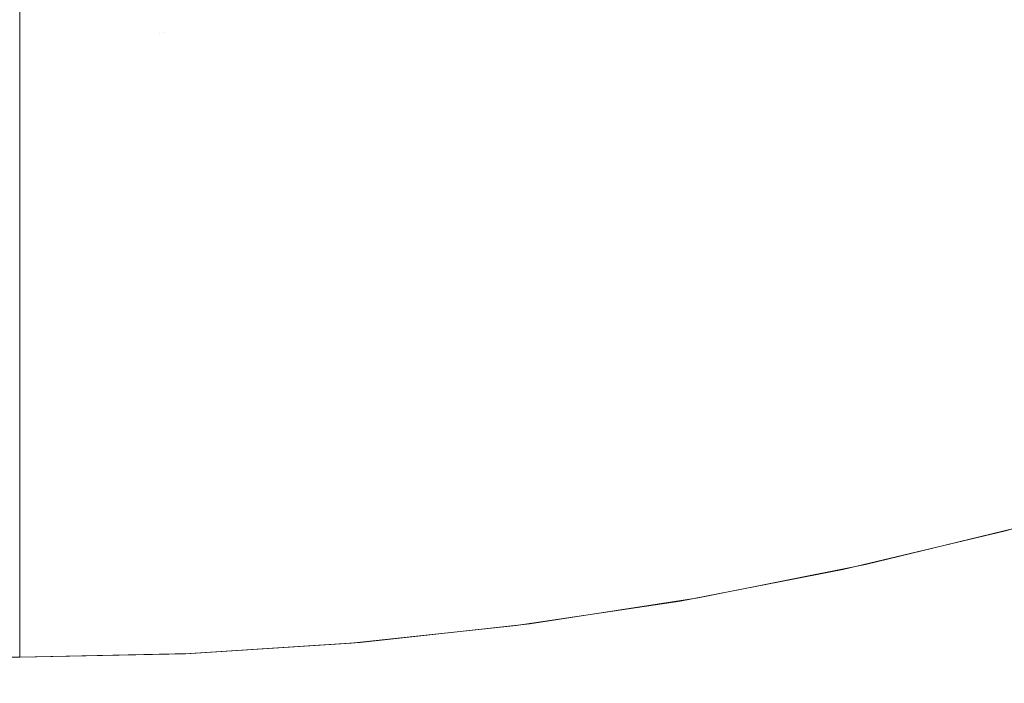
# Model space of a CAD drawing. Header units: centimetres. Extents: x -25.9 to 27.4, y 34.1 to 35.9.
# Tile 248 of 256: x 9.3465 to 9.4221, y 34.3381 to 34.3891. Entities that reach past the tile are written whole.
import ezdxf

# ---------------------------------------------------------------- set-up
doc = ezdxf.new("R2010")
doc.units = ezdxf.units.CM
doc.header["$LTSCALE"] = 2.54
doc.layers.add('Lucido design-1', color=7, linetype='Continuous')

# ---------------------------------------------------------------- blocks, each defined once
blk = doc.blocks.new('Gruppo-5-1')
at = {"color": 7, "linetype": 'Continuous', "lineweight": 9}
for points in [[(-25.75346, 35.840112, -9.381992), (-25.75346, 34.240112, -9.381992), (27.34654, 34.240112, -9.381992), (27.34654, 35.840112, -9.381992)], [(-25.75346, 35.840112, -33.348755), (-25.75346, 34.240112, -33.348755), (27.34654, 34.240112, -33.348755), (27.34654, 35.840112, -33.348755)]]:
    blk.add_3dface(points, dxfattribs=at)
for points, invisible_edges in [([(9.422579, 34.391818, -10.173501), (9.411973, 34.388815, -10.173501), (9.411034, 34.39242, -10.171767), (9.421488, 34.39538, -10.171767)], 15), ([(9.379472, 34.389967, -34.136647), (9.36853, 34.388769, -34.136647), (9.368219, 34.39232, -34.134617), (9.379007, 34.393501, -34.134617)], 15), ([(9.401938, 34.390228, -34.13853), (9.390985, 34.388049, -34.13853), (9.390352, 34.391642, -34.136647), (9.401148, 34.393789, -34.136647)], 15), ([(9.378587, 34.389852, -10.169884), (9.367937, 34.388718, -10.169884), (9.367635, 34.392269, -10.167854), (9.378134, 34.393388, -10.167854)], 15), ([(9.400464, 34.389906, -10.171767), (9.389796, 34.387843, -10.171767), (9.389179, 34.391438, -10.169884), (9.399695, 34.393472, -10.169884)], 15), ([(9.413749, 34.389284, -34.140264), (9.402744, 34.386591, -34.140264), (9.401938, 34.390228, -34.13853), (9.412785, 34.392882, -34.13853)], 15), ([(9.367937, 34.388718, -10.169884), (9.357248, 34.388036, -10.169884), (9.357097, 34.391597, -10.167854), (9.367635, 34.392269, -10.167854)], 15), ([(9.36853, 34.388769, -34.136647), (9.357545, 34.388049, -34.136647), (9.35739, 34.39161, -34.134617), (9.368219, 34.39232, -34.134617)], 15), ([(9.411973, 34.388815, -10.173501), (9.401248, 34.386264, -10.173501), (9.400464, 34.389906, -10.171767), (9.411034, 34.39242, -10.171767)], 15), ([(9.425768, 34.388833, -34.141845), (9.414732, 34.385617, -34.141845), (9.413749, 34.389284, -34.140264), (9.424626, 34.392454, -34.140264)], 15), ([(9.35739, 34.39161, -34.134617), (9.357545, 34.388049, -34.136647), (9.34654, 34.387809, -34.136647), (9.34654, 34.390102, -34.13534)], 11), ([(9.357097, 34.391597, -10.167854), (9.357248, 34.388036, -10.169884), (9.34654, 34.387809, -10.169884), (9.34654, 34.390102, -10.168577)], 11), ([(9.389796, 34.387843, -10.171767), (9.37905, 34.386234, -10.171767), (9.378587, 34.389852, -10.169884), (9.389179, 34.391438, -10.169884)], 15), ([(9.390985, 34.388049, -34.13853), (9.379948, 34.386351, -34.13853), (9.379472, 34.389967, -34.136647), (9.390352, 34.391642, -34.136647)], 15), ([(9.423691, 34.388188, -10.175082), (9.412929, 34.385141, -10.175082), (9.411973, 34.388815, -10.173501), (9.422579, 34.391818, -10.173501)], 15), ([(-7.75346, 34.387809, -34.136647), (-7.75346, 34.390102, -34.13534), (9.34654, 34.390102, -34.13534), (9.34654, 34.387809, -34.136647)], 10), ([(9.37905, 34.386234, -10.171767), (9.368246, 34.385083, -10.171767), (9.367937, 34.388718, -10.169884), (9.378587, 34.389852, -10.169884)], 15), ([(9.379948, 34.386351, -34.13853), (9.368848, 34.385135, -34.13853), (9.36853, 34.388769, -34.136647), (9.379472, 34.389967, -34.136647)], 15), ([(9.401248, 34.386264, -10.173501), (9.390426, 34.384171, -10.173501), (9.389796, 34.387843, -10.171767), (9.400464, 34.389906, -10.171767)], 15), ([(9.402744, 34.386591, -34.140264), (9.391632, 34.384381, -34.140264), (9.390985, 34.388049, -34.13853), (9.401938, 34.390228, -34.13853)], 15), ([(9.414732, 34.385617, -34.141845), (9.403566, 34.382884, -34.141845), (9.402744, 34.386591, -34.140264), (9.413749, 34.389284, -34.140264)], 15), ([(9.368246, 34.385083, -10.171767), (9.357403, 34.384392, -10.171767), (9.357248, 34.388036, -10.169884), (9.367937, 34.388718, -10.169884)], 15), ([(9.368848, 34.385135, -34.13853), (9.357704, 34.384405, -34.13853), (9.357545, 34.388049, -34.136647), (9.36853, 34.388769, -34.136647)], 15), ([(9.412929, 34.385141, -10.175082), (9.402048, 34.382553, -10.175082), (9.401248, 34.386264, -10.173501), (9.411973, 34.388815, -10.173501)], 15), ([(9.426929, 34.38515, -34.143269), (9.415731, 34.381886, -34.143269), (9.414732, 34.385617, -34.141845), (9.425768, 34.388833, -34.141845)], 15), ([(9.34654, 34.387809, -34.136647), (9.34654, 34.386277, -34.137438), (-7.75346, 34.386277, -34.137438), (-7.75346, 34.387809, -34.136647)], 10), ([(9.357545, 34.388049, -34.136647), (9.357704, 34.384405, -34.13853), (9.34654, 34.384161, -34.13853), (9.34654, 34.386277, -34.137438)], 11), ([(9.34654, 34.386277, -34.137438), (9.34654, 34.387809, -34.136647), (9.357545, 34.388049, -34.136647)], 10), ([(9.357248, 34.388036, -10.169884), (9.357403, 34.384392, -10.171767), (9.34654, 34.384161, -10.171767), (9.34654, 34.386277, -10.170674)], 11), ([(9.34654, 34.386277, -10.170674), (9.34654, 34.387809, -10.169884), (9.357248, 34.388036, -10.169884)], 10), ([(9.390426, 34.384171, -10.173501), (9.379524, 34.382539, -10.173501), (9.37905, 34.386234, -10.171767), (9.389796, 34.387843, -10.171767)], 15), ([(9.391632, 34.384381, -34.140264), (9.380435, 34.382657, -34.140264), (9.379948, 34.386351, -34.13853), (9.390985, 34.388049, -34.13853)], 15), ([(9.424822, 34.384495, -10.176506), (9.413903, 34.381403, -10.176506), (9.412929, 34.385141, -10.175082), (9.423691, 34.388188, -10.175082)], 15), ([(-7.75346, 34.384161, -34.13853), (-7.75346, 34.386277, -34.137438), (9.34654, 34.386277, -34.137438), (9.34654, 34.384161, -34.13853)], 10), ([(9.379524, 34.382539, -10.173501), (9.368562, 34.381371, -10.173501), (9.368246, 34.385083, -10.171767), (9.37905, 34.386234, -10.171767)], 15), ([(9.380435, 34.382657, -34.140264), (9.369172, 34.381424, -34.140264), (9.368848, 34.385135, -34.13853), (9.379948, 34.386351, -34.13853)], 15), ([(9.402048, 34.382553, -10.175082), (9.391067, 34.380429, -10.175082), (9.390426, 34.384171, -10.173501), (9.401248, 34.386264, -10.173501)], 15), ([(9.403566, 34.382884, -34.141845), (9.392292, 34.380642, -34.141845), (9.391632, 34.384381, -34.140264), (9.402744, 34.386591, -34.140264)], 15), ([(9.415731, 34.381886, -34.143269), (9.404402, 34.379114, -34.143269), (9.403566, 34.382884, -34.141845), (9.414732, 34.385617, -34.141845)], 15), ([(9.368562, 34.381371, -10.173501), (9.357561, 34.38067, -10.173501), (9.357403, 34.384392, -10.171767), (9.368246, 34.385083, -10.171767)], 15), ([(9.369172, 34.381424, -34.140264), (9.357867, 34.380683, -34.140264), (9.357704, 34.384405, -34.13853), (9.368848, 34.385135, -34.13853)], 15), ([(9.413903, 34.381403, -10.176506), (9.402862, 34.378777, -10.176506), (9.402048, 34.382553, -10.175082), (9.412929, 34.385141, -10.175082)], 15), ([(9.42597, 34.380747, -10.177771), (9.41489, 34.377609, -10.177771), (9.413903, 34.381403, -10.176506), (9.424822, 34.384495, -10.176506)], 15), ([(9.428108, 34.381411, -34.144534), (9.416746, 34.378099, -34.144534), (9.415731, 34.381886, -34.143269), (9.426929, 34.38515, -34.143269)], 15), ([(9.34654, 34.384161, -34.13853), (9.34654, 34.382365, -34.139366), (-7.75346, 34.382365, -34.139366), (-7.75346, 34.384161, -34.13853)], 10), ([(9.34654, 34.382365, -34.139366), (9.34654, 34.384161, -34.13853), (9.357704, 34.384405, -34.13853), (9.357867, 34.380683, -34.140264)], 14), ([(9.34654, 34.382365, -10.172603), (9.34654, 34.384161, -10.171767), (9.357403, 34.384392, -10.171767), (9.357561, 34.38067, -10.173501)], 14), ([(9.391067, 34.380429, -10.175082), (9.380006, 34.378773, -10.175082), (9.379524, 34.382539, -10.173501), (9.390426, 34.384171, -10.173501)], 15), ([(9.392292, 34.380642, -34.141845), (9.38093, 34.378893, -34.141845), (9.380435, 34.382657, -34.140264), (9.391632, 34.384381, -34.140264)], 15), ([(-7.75346, 34.380436, -34.140264), (-7.75346, 34.382365, -34.139366), (9.34654, 34.382365, -34.139366), (9.34654, 34.380436, -34.140264)], 10), ([(9.357561, 34.38067, -10.173501), (9.34654, 34.380436, -10.173501), (9.34654, 34.382365, -10.172603)], 9), ([(9.357867, 34.380683, -34.140264), (9.34654, 34.380436, -34.140264), (9.34654, 34.382365, -34.139366)], 9), ([(9.380006, 34.378773, -10.175082), (9.368884, 34.377588, -10.175082), (9.368562, 34.381371, -10.173501), (9.379524, 34.382539, -10.173501)], 15), ([(9.38093, 34.378893, -34.141845), (9.369503, 34.377642, -34.141845), (9.369172, 34.381424, -34.140264), (9.380435, 34.382657, -34.140264)], 15), ([(9.402862, 34.378777, -10.176506), (9.39172, 34.376623, -10.176506), (9.391067, 34.380429, -10.175082), (9.402048, 34.382553, -10.175082)], 15), ([(9.404402, 34.379114, -34.143269), (9.392962, 34.376839, -34.143269), (9.392292, 34.380642, -34.141845), (9.403566, 34.382884, -34.141845)], 15), ([(9.369503, 34.377642, -34.141845), (9.358033, 34.37689, -34.141845), (9.357867, 34.380683, -34.140264), (9.369172, 34.381424, -34.140264)], 15), ([(9.41489, 34.377609, -10.177771), (9.403688, 34.374945, -10.177771), (9.402862, 34.378777, -10.176506), (9.413903, 34.381403, -10.176506)], 15), ([(9.416746, 34.378099, -34.144534), (9.40525, 34.375286, -34.144534), (9.404402, 34.379114, -34.143269), (9.415731, 34.381886, -34.143269)], 15), ([(9.429303, 34.377622, -34.145638), (9.417774, 34.374262, -34.145638), (9.416746, 34.378099, -34.144534), (9.428108, 34.381411, -34.144534)], 15), ([(9.34654, 34.378372, -34.141123), (9.34654, 34.380436, -34.140264), (9.357867, 34.380683, -34.140264), (9.358033, 34.37689, -34.141845)], 14), ([(9.34654, 34.378372, -10.17436), (9.34654, 34.380436, -10.173501), (9.357561, 34.38067, -10.173501), (9.357722, 34.376876, -10.175082)], 14), ([(9.368884, 34.377588, -10.175082), (9.357722, 34.376876, -10.175082), (9.357561, 34.38067, -10.173501), (9.368562, 34.381371, -10.173501)], 15), ([(9.427133, 34.376948, -10.178875), (9.415892, 34.373765, -10.178875), (9.41489, 34.377609, -10.177771), (9.42597, 34.380747, -10.177771)], 15), ([(9.34654, 34.380436, -34.140264), (9.34654, 34.378372, -34.141123), (-7.75346, 34.378372, -34.141123), (-7.75346, 34.380436, -34.140264)], 10), ([(9.39172, 34.376623, -10.176506), (9.380496, 34.374942, -10.176506), (9.380006, 34.378773, -10.175082), (9.391067, 34.380429, -10.175082)], 15), ([(9.392962, 34.376839, -34.143269), (9.381434, 34.375064, -34.143269), (9.38093, 34.378893, -34.141845), (9.392292, 34.380642, -34.141845)], 15), ([(9.380496, 34.374942, -10.176506), (9.369212, 34.37374, -10.176506), (9.368884, 34.377588, -10.175082), (9.380006, 34.378773, -10.175082)], 15), ([(9.381434, 34.375064, -34.143269), (9.36984, 34.373794, -34.143269), (9.369503, 34.377642, -34.141845), (9.38093, 34.378893, -34.141845)], 15), ([(9.403688, 34.374945, -10.177771), (9.392382, 34.372758, -10.177771), (9.39172, 34.376623, -10.176506), (9.402862, 34.378777, -10.176506)], 15), ([(9.40525, 34.375286, -34.144534), (9.393643, 34.372978, -34.144534), (9.392962, 34.376839, -34.143269), (9.404402, 34.379114, -34.143269)], 15), ([(-7.75346, 34.376639, -34.141845), (-7.75346, 34.378372, -34.141123), (9.34654, 34.378372, -34.141123), (9.34654, 34.376639, -34.141845)], 10), ([(9.357722, 34.376876, -10.175082), (9.34654, 34.376639, -10.175082), (9.34654, 34.378372, -10.17436)], 9), ([(9.358033, 34.37689, -34.141845), (9.34654, 34.376639, -34.141845), (9.34654, 34.378372, -34.141123)], 9), ([(9.36984, 34.373794, -34.143269), (9.358201, 34.373032, -34.143269), (9.358033, 34.37689, -34.141845), (9.369503, 34.377642, -34.141845)], 15), ([(9.417774, 34.374262, -34.145638), (9.40611, 34.371408, -34.145638), (9.40525, 34.375286, -34.144534), (9.416746, 34.378099, -34.144534)], 15), ([(9.430511, 34.37379, -34.146578), (9.418814, 34.37038, -34.146578), (9.417774, 34.374262, -34.145638), (9.429303, 34.377622, -34.145638)], 15), ([(9.34654, 34.374307, -34.142705), (9.34654, 34.376639, -34.141845), (9.358033, 34.37689, -34.141845), (9.358201, 34.373032, -34.143269)], 14), ([(9.34654, 34.374307, -10.175942), (9.34654, 34.376639, -10.175082), (9.357722, 34.376876, -10.175082), (9.357886, 34.373018, -10.176506)], 14), ([(9.369212, 34.37374, -10.176506), (9.357886, 34.373018, -10.176506), (9.357722, 34.376876, -10.175082), (9.368884, 34.377588, -10.175082)], 15), ([(9.415892, 34.373765, -10.178875), (9.404525, 34.371061, -10.178875), (9.403688, 34.374945, -10.177771), (9.41489, 34.377609, -10.177771)], 15), ([(9.42831, 34.373106, -10.179814), (9.416904, 34.369876, -10.179814), (9.415892, 34.373765, -10.178875), (9.427133, 34.376948, -10.178875)], 15), ([(9.34654, 34.376639, -34.141845), (9.34654, 34.374307, -34.142705), (-7.75346, 34.374307, -34.142705), (-7.75346, 34.376639, -34.141845)], 10), ([(9.392382, 34.372758, -10.177771), (9.380994, 34.371054, -10.177771), (9.380496, 34.374942, -10.176506), (9.39172, 34.376623, -10.176506)], 15), ([(9.393643, 34.372978, -34.144534), (9.381946, 34.371177, -34.144534), (9.381434, 34.375064, -34.143269), (9.392962, 34.376839, -34.143269)], 15), ([(9.380994, 34.371054, -10.177771), (9.369544, 34.369834, -10.177771), (9.369212, 34.37374, -10.176506), (9.380496, 34.374942, -10.176506)], 15), ([(9.381946, 34.371177, -34.144534), (9.370181, 34.369889, -34.144534), (9.36984, 34.373794, -34.143269), (9.381434, 34.375064, -34.143269)], 15), ([(9.404525, 34.371061, -10.178875), (9.393054, 34.368843, -10.178875), (9.392382, 34.372758, -10.177771), (9.403688, 34.374945, -10.177771)], 15), ([(9.40611, 34.371408, -34.145638), (9.394333, 34.369065, -34.145638), (9.393643, 34.372978, -34.144534), (9.40525, 34.375286, -34.144534)], 15), ([(-7.75346, 34.372777, -34.143269), (-7.75346, 34.374307, -34.142705), (9.34654, 34.374307, -34.142705), (9.34654, 34.372777, -34.143269)], 10), ([(9.357886, 34.373018, -10.176506), (9.34654, 34.372777, -10.176506), (9.34654, 34.374307, -10.175942)], 9), ([(9.358201, 34.373032, -34.143269), (9.34654, 34.372777, -34.143269), (9.34654, 34.374307, -34.142705)], 9), ([(9.418814, 34.37038, -34.146578), (9.40698, 34.367485, -34.146578), (9.40611, 34.371408, -34.145638), (9.417774, 34.374262, -34.145638)], 15), ([(9.369544, 34.369834, -10.177771), (9.358052, 34.369101, -10.177771), (9.357886, 34.373018, -10.176506), (9.369212, 34.37374, -10.176506)], 15), ([(9.370181, 34.369889, -34.144534), (9.358372, 34.369115, -34.144534), (9.358201, 34.373032, -34.143269), (9.36984, 34.373794, -34.143269)], 15), ([(9.416904, 34.369876, -10.179814), (9.405372, 34.367133, -10.179814), (9.404525, 34.371061, -10.178875), (9.415892, 34.373765, -10.178875)], 15), ([(9.429498, 34.369226, -10.180588), (9.417926, 34.365949, -10.180588), (9.416904, 34.369876, -10.179814), (9.42831, 34.373106, -10.179814)], 15), ([(9.431731, 34.36992, -34.147351), (9.419864, 34.366461, -34.147351), (9.418814, 34.37038, -34.146578), (9.430511, 34.37379, -34.146578)], 15), ([(9.34654, 34.372777, -34.143269), (9.34654, 34.370177, -34.144108), (-7.75346, 34.370177, -34.144108), (-7.75346, 34.372777, -34.143269)], 10), ([(9.34654, 34.370177, -34.144108), (9.34654, 34.372777, -34.143269), (9.358201, 34.373032, -34.143269), (9.358372, 34.369115, -34.144534)], 14), ([(9.34654, 34.370177, -10.177345), (9.34654, 34.372777, -10.176506), (9.357886, 34.373018, -10.176506), (9.358052, 34.369101, -10.177771)], 14), ([(9.393054, 34.368843, -10.178875), (9.381499, 34.367113, -10.178875), (9.380994, 34.371054, -10.177771), (9.392382, 34.372758, -10.177771)], 15), ([(9.394333, 34.369065, -34.145638), (9.382465, 34.367238, -34.145638), (9.381946, 34.371177, -34.144534), (9.393643, 34.372978, -34.144534)], 15), ([(9.381499, 34.367113, -10.178875), (9.369881, 34.365875, -10.178875), (9.369544, 34.369834, -10.177771), (9.380994, 34.371054, -10.177771)], 15), ([(9.382465, 34.367238, -34.145638), (9.370528, 34.365931, -34.145638), (9.370181, 34.369889, -34.144534), (9.381946, 34.371177, -34.144534)], 15), ([(9.405372, 34.367133, -10.179814), (9.393733, 34.364882, -10.179814), (9.393054, 34.368843, -10.178875), (9.404525, 34.371061, -10.178875)], 15), ([(9.40698, 34.367485, -34.146578), (9.395031, 34.365108, -34.146578), (9.394333, 34.369065, -34.145638), (9.40611, 34.371408, -34.145638)], 15), ([(-7.75346, 34.368857, -34.144534), (-7.75346, 34.370177, -34.144108), (9.34654, 34.370177, -34.144108), (9.34654, 34.368857, -34.144534)], 10), ([(9.358052, 34.369101, -10.177771), (9.34654, 34.368857, -10.177771), (9.34654, 34.370177, -10.177345)], 9), ([(9.358372, 34.369115, -34.144534), (9.34654, 34.368857, -34.144534), (9.34654, 34.370177, -34.144108)], 9), ([(9.419864, 34.366461, -34.147351), (9.407858, 34.363523, -34.147351), (9.40698, 34.367485, -34.146578), (9.418814, 34.37038, -34.146578)], 15), ([(9.369881, 34.365875, -10.178875), (9.358221, 34.365132, -10.178875), (9.358052, 34.369101, -10.177771), (9.369544, 34.369834, -10.177771)], 15), ([(9.370528, 34.365931, -34.145638), (9.358545, 34.365146, -34.145638), (9.358372, 34.369115, -34.144534), (9.370181, 34.369889, -34.144534)], 15), ([(9.417926, 34.365949, -10.180588), (9.406226, 34.363167, -10.180588), (9.405372, 34.367133, -10.179814), (9.416904, 34.369876, -10.179814)], 15), ([(9.432961, 34.36602, -34.147957), (9.420923, 34.362511, -34.147957), (9.419864, 34.366461, -34.147351), (9.431731, 34.36992, -34.147351)], 15), ([(9.34654, 34.368857, -34.144534), (9.34654, 34.365989, -34.145331), (-7.75346, 34.365989, -34.145331), (-7.75346, 34.368857, -34.144534)], 10), ([(9.34654, 34.365989, -34.145331), (9.34654, 34.368857, -34.144534), (9.358372, 34.369115, -34.144534), (9.358545, 34.365146, -34.145638)], 14), ([(9.34654, 34.365989, -10.178568), (9.34654, 34.368857, -10.177771), (9.358052, 34.369101, -10.177771), (9.358221, 34.365132, -10.178875)], 14), ([(9.393733, 34.364882, -10.179814), (9.382009, 34.363127, -10.179814), (9.381499, 34.367113, -10.178875), (9.393054, 34.368843, -10.178875)], 15), ([(9.395031, 34.365108, -34.146578), (9.382989, 34.363254, -34.146578), (9.382465, 34.367238, -34.145638), (9.394333, 34.369065, -34.145638)], 15), ([(9.430695, 34.365316, -10.181194), (9.418957, 34.361992, -10.181194), (9.417926, 34.365949, -10.180588), (9.429498, 34.369226, -10.180588)], 15), ([(9.382009, 34.363127, -10.179814), (9.370222, 34.361871, -10.179814), (9.369881, 34.365875, -10.178875), (9.381499, 34.367113, -10.178875)], 15), ([(9.382989, 34.363254, -34.146578), (9.370878, 34.361928, -34.146578), (9.370528, 34.365931, -34.145638), (9.382465, 34.367238, -34.145638)], 15), ([(9.406226, 34.363167, -10.180588), (9.394419, 34.360883, -10.180588), (9.393733, 34.364882, -10.179814), (9.405372, 34.367133, -10.179814)], 15), ([(9.407858, 34.363523, -34.147351), (9.395735, 34.361112, -34.147351), (9.395031, 34.365108, -34.146578), (9.40698, 34.367485, -34.146578)], 15), ([(9.420923, 34.362511, -34.147957), (9.408743, 34.359531, -34.147957), (9.407858, 34.363523, -34.147351), (9.419864, 34.366461, -34.147351)], 15), ([(-7.75346, 34.364884, -34.145638), (-7.75346, 34.365989, -34.145331), (9.34654, 34.365989, -34.145331), (9.34654, 34.364884, -34.145638)], 10), ([(9.358221, 34.365132, -10.178875), (9.34654, 34.364884, -10.178875), (9.34654, 34.365989, -10.178568)], 9), ([(9.358545, 34.365146, -34.145638), (9.34654, 34.364884, -34.145638), (9.34654, 34.365989, -34.145331)], 9), ([(9.370222, 34.361871, -10.179814), (9.358392, 34.361117, -10.179814), (9.358221, 34.365132, -10.178875), (9.369881, 34.365875, -10.178875)], 15), ([(9.370878, 34.361928, -34.146578), (9.358721, 34.361131, -34.146578), (9.358545, 34.365146, -34.145638), (9.370528, 34.365931, -34.145638)], 15), ([(9.418957, 34.361992, -10.181194), (9.407088, 34.359169, -10.181194), (9.406226, 34.363167, -10.180588), (9.417926, 34.365949, -10.180588)], 15), ([(9.434198, 34.362096, -34.148393), (9.421988, 34.358537, -34.148393), (9.420923, 34.362511, -34.147957), (9.432961, 34.36602, -34.147957)], 15), ([(9.34654, 34.364884, -34.145638), (9.34654, 34.361753, -34.14637), (-7.75346, 34.361753, -34.14637), (-7.75346, 34.364884, -34.145638)], 10), ([(9.34654, 34.361753, -34.14637), (9.34654, 34.364884, -34.145638), (9.358545, 34.365146, -34.145638), (9.358721, 34.361131, -34.146578)], 14), ([(9.34654, 34.361753, -10.179607), (9.34654, 34.364884, -10.178875), (9.358221, 34.365132, -10.178875), (9.358392, 34.361117, -10.179814)], 14), ([(9.394419, 34.360883, -10.180588), (9.382525, 34.359103, -10.180588), (9.382009, 34.363127, -10.179814), (9.393733, 34.364882, -10.179814)], 15), ([(9.395735, 34.361112, -34.147351), (9.383519, 34.359232, -34.147351), (9.382989, 34.363254, -34.146578), (9.395031, 34.365108, -34.146578)], 15), ([(9.4319, 34.361382, -10.18163), (9.419994, 34.35801, -10.18163), (9.418957, 34.361992, -10.181194), (9.430695, 34.365316, -10.181194)], 15), ([(9.408743, 34.359531, -34.147957), (9.396445, 34.357085, -34.147957), (9.395735, 34.361112, -34.147351), (9.407858, 34.363523, -34.147351)], 15), ([(9.382525, 34.359103, -10.180588), (9.370566, 34.357829, -10.180588), (9.370222, 34.361871, -10.179814), (9.382009, 34.363127, -10.179814)], 15), ([(9.383519, 34.359232, -34.147351), (9.371232, 34.357886, -34.147351), (9.370878, 34.361928, -34.146578), (9.382989, 34.363254, -34.146578)], 15), ([(9.407088, 34.359169, -10.181194), (9.39511, 34.356853, -10.181194), (9.394419, 34.360883, -10.180588), (9.406226, 34.363167, -10.180588)], 15), ([(9.421988, 34.358537, -34.148393), (9.409634, 34.355514, -34.148393), (9.408743, 34.359531, -34.147957), (9.420923, 34.362511, -34.147957)], 15), ([(-7.75346, 34.360865, -34.146578), (-7.75346, 34.361753, -34.14637), (9.34654, 34.361753, -34.14637), (9.34654, 34.360865, -34.146578)], 10), ([(9.358392, 34.361117, -10.179814), (9.34654, 34.360865, -10.179814), (9.34654, 34.361753, -10.179607)], 9), ([(9.358721, 34.361131, -34.146578), (9.34654, 34.360865, -34.146578), (9.34654, 34.361753, -34.14637)], 9), ([(9.370566, 34.357829, -10.180588), (9.358564, 34.357063, -10.180588), (9.358392, 34.361117, -10.179814), (9.370222, 34.361871, -10.179814)], 15), ([(9.371232, 34.357886, -34.147351), (9.358898, 34.357078, -34.147351), (9.358721, 34.361131, -34.146578), (9.370878, 34.361928, -34.146578)], 15), ([(9.419994, 34.35801, -10.18163), (9.407955, 34.355147, -10.18163), (9.407088, 34.359169, -10.181194), (9.418957, 34.361992, -10.181194)], 15), ([(9.435441, 34.358155, -34.14866), (9.423057, 34.354546, -34.14866), (9.421988, 34.358537, -34.148393), (9.434198, 34.362096, -34.148393)], 15), ([(9.34654, 34.357475, -34.147224), (9.34654, 34.360865, -34.146578), (9.358721, 34.361131, -34.146578), (9.358898, 34.357078, -34.147351)], 14), ([(9.34654, 34.357475, -10.180461), (9.34654, 34.360865, -10.179814), (9.358392, 34.361117, -10.179814), (9.358564, 34.357063, -10.180588)], 14), ([(9.396445, 34.357085, -34.147957), (9.384052, 34.355177, -34.147957), (9.383519, 34.359232, -34.147351), (9.395735, 34.361112, -34.147351)], 15), ([(9.43311, 34.357431, -10.181897), (9.421035, 34.354011, -10.181897), (9.419994, 34.35801, -10.18163), (9.4319, 34.361382, -10.18163)], 15), ([(9.34654, 34.360865, -34.146578), (9.34654, 34.357475, -34.147224), (-7.75346, 34.357475, -34.147224), (-7.75346, 34.360865, -34.146578)], 10), ([(9.39511, 34.356853, -10.181194), (9.383044, 34.355046, -10.181194), (9.382525, 34.359103, -10.180588), (9.394419, 34.360883, -10.180588)], 15), ([(9.409634, 34.355514, -34.148393), (9.39716, 34.353033, -34.148393), (9.396445, 34.357085, -34.147957), (9.408743, 34.359531, -34.147957)], 15), ([(9.383044, 34.355046, -10.181194), (9.370913, 34.353754, -10.181194), (9.370566, 34.357829, -10.180588), (9.382525, 34.359103, -10.180588)], 15), ([(9.384052, 34.355177, -34.147957), (9.371588, 34.353812, -34.147957), (9.371232, 34.357886, -34.147351), (9.383519, 34.359232, -34.147351)], 15), ([(9.407955, 34.355147, -10.18163), (9.395805, 34.352797, -10.18163), (9.39511, 34.356853, -10.181194), (9.407088, 34.359169, -10.181194)], 15), ([(9.421035, 34.354011, -10.181897), (9.408825, 34.351107, -10.181897), (9.407955, 34.355147, -10.18163), (9.419994, 34.35801, -10.18163)], 15), ([(9.423057, 34.354546, -34.14866), (9.410528, 34.35148, -34.14866), (9.409634, 34.355514, -34.148393), (9.421988, 34.358537, -34.148393)], 15), ([(-7.75346, 34.356808, -34.147351), (-7.75346, 34.357475, -34.147224), (9.34654, 34.357475, -34.147224), (9.34654, 34.356808, -34.147351)], 10), ([(9.358564, 34.357063, -10.180588), (9.34654, 34.356808, -10.180588), (9.34654, 34.357475, -10.180461)], 9), ([(9.358898, 34.357078, -34.147351), (9.34654, 34.356808, -34.147351), (9.34654, 34.357475, -34.147224)], 9), ([(9.370913, 34.353754, -10.181194), (9.358737, 34.352978, -10.181194), (9.358564, 34.357063, -10.180588), (9.370566, 34.357829, -10.180588)], 15), ([(9.371588, 34.353812, -34.147957), (9.359076, 34.352992, -34.147957), (9.358898, 34.357078, -34.147351), (9.371232, 34.357886, -34.147351)], 15), ([(9.434387, 34.353262, -10.181992), (9.422133, 34.349792, -10.181992), (9.421035, 34.354011, -10.181897), (9.43311, 34.357431, -10.181897)], 14), ([(9.34654, 34.356808, -34.147351), (9.34654, 34.353163, -34.147891), (-7.75346, 34.353163, -34.147891), (-7.75346, 34.356808, -34.147351)], 10), ([(9.34654, 34.353163, -34.147891), (9.34654, 34.356808, -34.147351), (9.358898, 34.357078, -34.147351), (9.359076, 34.352992, -34.147957)], 14), ([(9.34654, 34.353163, -10.181128), (9.34654, 34.356808, -10.180588), (9.358564, 34.357063, -10.180588), (9.358737, 34.352978, -10.181194)], 14), ([(9.395805, 34.352797, -10.18163), (9.383567, 34.350965, -10.18163), (9.383044, 34.355046, -10.181194), (9.39511, 34.356853, -10.181194)], 15), ([(9.39716, 34.353033, -34.148393), (9.384589, 34.351098, -34.148393), (9.384052, 34.355177, -34.147957), (9.396445, 34.357085, -34.147957)], 15), ([(9.383567, 34.350965, -10.18163), (9.371262, 34.349655, -10.18163), (9.370913, 34.353754, -10.181194), (9.383044, 34.355046, -10.181194)], 15), ([(9.384589, 34.351098, -34.148393), (9.371947, 34.349714, -34.148393), (9.371588, 34.353812, -34.147957), (9.384052, 34.355177, -34.147957)], 15), ([(9.408825, 34.351107, -10.181897), (9.396503, 34.348724, -10.181897), (9.395805, 34.352797, -10.18163), (9.407955, 34.355147, -10.18163)], 15), ([(9.410528, 34.35148, -34.14866), (9.397877, 34.348963, -34.14866), (9.39716, 34.353033, -34.148393), (9.409634, 34.355514, -34.148393)], 15), ([(9.424186, 34.350334, -34.148755), (9.411472, 34.347223, -34.148755), (9.410528, 34.35148, -34.14866), (9.423057, 34.354546, -34.14866)], 14), ([(9.371262, 34.349655, -10.18163), (9.358912, 34.348867, -10.18163), (9.358737, 34.352978, -10.181194), (9.370913, 34.353754, -10.181194)], 15), ([(9.371947, 34.349714, -34.148393), (9.359255, 34.348882, -34.148393), (9.359076, 34.352992, -34.147957), (9.371588, 34.353812, -34.147957)], 15), ([(9.422133, 34.349792, -10.181992), (9.409744, 34.346845, -10.181992), (9.408825, 34.351107, -10.181897), (9.421035, 34.354011, -10.181897)], 14), ([(-7.75346, 34.352719, -34.147957), (-7.75346, 34.353163, -34.147891), (9.34654, 34.353163, -34.147891), (9.34654, 34.352719, -34.147957)], 10), ([(9.34654, 34.352719, -34.147957), (9.34654, 34.348827, -34.14837), (-7.75346, 34.348827, -34.14837), (-7.75346, 34.352719, -34.147957)], 10), ([(9.358737, 34.352978, -10.181194), (9.34654, 34.352719, -10.181194), (9.34654, 34.353163, -10.181128)], 9), ([(9.359076, 34.352992, -34.147957), (9.34654, 34.352719, -34.147957), (9.34654, 34.353163, -34.147891)], 9), ([(9.34654, 34.348827, -34.14837), (9.34654, 34.352719, -34.147957), (9.359076, 34.352992, -34.147957), (9.359255, 34.348882, -34.148393)], 14), ([(9.34654, 34.348827, -10.181607), (9.34654, 34.352719, -10.181194), (9.358737, 34.352978, -10.181194), (9.358912, 34.348867, -10.18163)], 14), ([(9.396503, 34.348724, -10.181897), (9.384092, 34.346866, -10.181897), (9.383567, 34.350965, -10.18163), (9.395805, 34.352797, -10.18163)], 15), ([(9.397877, 34.348963, -34.14866), (9.385129, 34.347001, -34.14866), (9.384589, 34.351098, -34.148393), (9.39716, 34.353033, -34.148393)], 15), ([(9.411472, 34.347223, -34.148755), (9.398634, 34.34467, -34.148755), (9.397877, 34.348963, -34.14866), (9.410528, 34.35148, -34.14866)], 14), ([(9.384092, 34.346866, -10.181897), (9.371612, 34.345537, -10.181897), (9.371262, 34.349655, -10.18163), (9.383567, 34.350965, -10.18163)], 15), ([(9.385129, 34.347001, -34.14866), (9.372307, 34.345597, -34.14866), (9.371947, 34.349714, -34.148393), (9.384589, 34.351098, -34.148393)], 15), ([(9.409744, 34.346845, -10.181992), (9.39724, 34.344427, -10.181992), (9.396503, 34.348724, -10.181897), (9.408825, 34.351107, -10.181897)], 14), ([(9.371612, 34.345537, -10.181897), (9.359087, 34.344738, -10.181897), (9.358912, 34.348867, -10.18163), (9.371262, 34.349655, -10.18163)], 15), ([(9.372307, 34.345597, -34.14866), (9.359436, 34.344753, -34.14866), (9.359255, 34.348882, -34.148393), (9.371947, 34.349714, -34.148393)], 15), ([(27.34654, 34.240112, -10.181992), (9.409744, 34.346845, -10.181992), (9.422133, 34.349792, -10.181992)], 9), ([(9.411472, 34.347223, -34.148755), (9.424186, 34.350334, -34.148755), (27.34654, 34.240112, -34.148755)], 10), ([(9.398634, 34.34467, -34.148755), (9.385698, 34.342679, -34.148755), (9.385129, 34.347001, -34.14866), (9.397877, 34.348963, -34.14866)], 14), ([(-7.75346, 34.348604, -34.148393), (-7.75346, 34.348827, -34.14837), (9.34654, 34.348827, -34.14837), (9.34654, 34.348604, -34.148393)], 10), ([(9.34654, 34.348604, -34.148393), (9.34654, 34.344474, -34.14866), (-7.75346, 34.344474, -34.14866), (-7.75346, 34.348604, -34.148393)], 10), ([(9.359255, 34.348882, -34.148393), (9.34654, 34.348604, -34.148393), (9.34654, 34.348827, -34.14837)], 9), ([(9.359436, 34.344753, -34.14866), (9.34654, 34.344472, -34.14866), (9.34654, 34.348604, -34.148393), (9.359255, 34.348882, -34.148393)], 13), ([(9.358912, 34.348867, -10.18163), (9.34654, 34.348604, -10.18163), (9.34654, 34.348827, -10.181607)], 9), ([(9.359087, 34.344738, -10.181897), (9.34654, 34.344472, -10.181897), (9.34654, 34.348604, -10.18163), (9.358912, 34.348867, -10.18163)], 13), ([(9.39724, 34.344427, -10.181992), (9.384645, 34.342542, -10.181992), (9.384092, 34.346866, -10.181897), (9.396503, 34.348724, -10.181897)], 14), ([(9.384645, 34.342542, -10.181992), (9.371982, 34.341193, -10.181992), (9.371612, 34.345537, -10.181897), (9.384092, 34.346866, -10.181897)], 14), ([(9.385698, 34.342679, -34.148755), (9.372687, 34.341254, -34.148755), (9.372307, 34.345597, -34.14866), (9.385129, 34.347001, -34.14866)], 14), ([(9.39724, 34.344427, -10.181992), (9.409744, 34.346845, -10.181992), (27.34654, 34.240112, -10.181992)], 10), ([(27.34654, 34.240112, -34.148755), (9.398634, 34.34467, -34.148755), (9.411472, 34.347223, -34.148755)], 9), ([(9.371982, 34.341193, -10.181992), (9.359272, 34.340382, -10.181992), (9.359087, 34.344738, -10.181897), (9.371612, 34.345537, -10.181897)], 14), ([(9.372687, 34.341254, -34.148755), (9.359626, 34.340398, -34.148755), (9.359436, 34.344753, -34.14866), (9.372307, 34.345597, -34.14866)], 14), ([(-7.75346, 34.344474, -34.14866), (9.34654, 34.344474, -34.14866), (9.34654, 34.340112, -34.148755), (-7.75346, 34.340112, -34.148755)], 1), ([(9.359626, 34.340398, -34.148755), (9.34654, 34.340112, -34.148755), (9.34654, 34.344472, -34.14866), (9.359436, 34.344753, -34.14866)], 12), ([(9.359272, 34.340382, -10.181992), (9.34654, 34.340112, -10.181992), (9.34654, 34.344472, -10.181897), (9.359087, 34.344738, -10.181897)], 12), ([(9.384645, 34.342542, -10.181992), (9.39724, 34.344427, -10.181992), (27.34654, 34.240112, -10.181992)], 10), ([(27.34654, 34.240112, -34.148755), (9.385698, 34.342679, -34.148755), (9.398634, 34.34467, -34.148755)], 9), ([(27.34654, 34.240112, -10.181992), (9.371982, 34.341193, -10.181992), (9.384645, 34.342542, -10.181992)], 9), ([(9.372687, 34.341254, -34.148755), (9.385698, 34.342679, -34.148755), (27.34654, 34.240112, -34.148755)], 10), ([(9.359272, 34.340382, -10.181992), (9.371982, 34.341193, -10.181992), (27.34654, 34.240112, -10.181992)], 10), ([(27.34654, 34.240112, -34.148755), (9.359626, 34.340398, -34.148755), (9.372687, 34.341254, -34.148755)], 9), ([(-7.75346, 34.340112, -10.181992), (9.34654, 34.340112, -10.181992), (27.34654, 34.240112, -10.181992), (-25.75346, 34.240112, -10.181992)], 10), ([(-7.75346, 34.340112, -34.148755), (9.34654, 34.340112, -34.148755), (27.34654, 34.240112, -34.148755), (-25.75346, 34.240112, -34.148755)], 10), ([(9.34654, 34.340112, -34.148755), (9.359626, 34.340398, -34.148755), (27.34654, 34.240112, -34.148755)], 10), ([(27.34654, 34.240112, -10.181992), (9.34654, 34.340112, -10.181992), (9.359272, 34.340382, -10.181992)], 9)]:
    blk.add_3dface(points, dxfattribs=dict(at, invisible_edges=invisible_edges))

msp = doc.modelspace()

# ---------------------------------------------------------------- block references
at = {"layer": 'Lucido design-1', "color": 7}
msp.add_blockref('Gruppo-5-1', (0, 0), dxfattribs=at)

doc.saveas('drawing.dxf')
